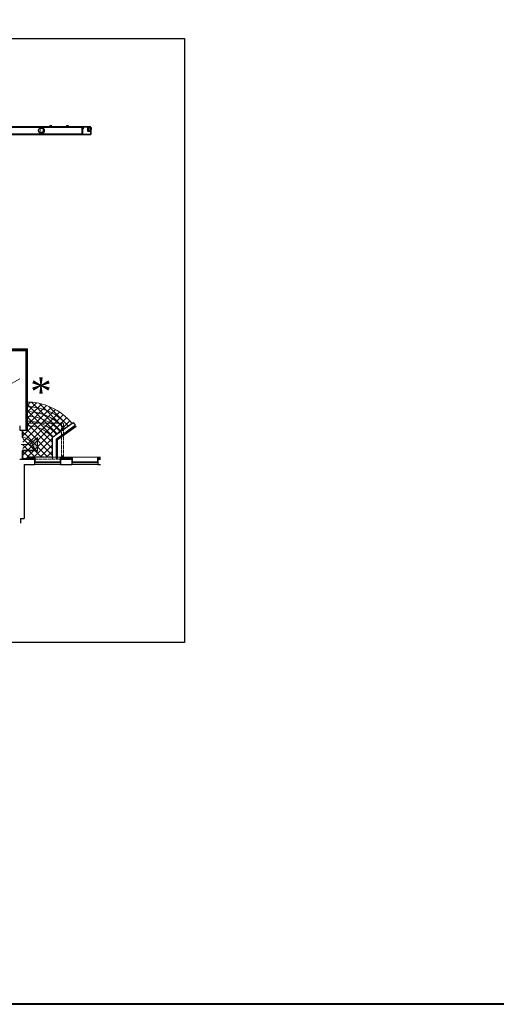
# Model space of a CAD drawing. Header units: millimetres. Extents: x -26513 to 76799, y 0 to 112149.
# Tile 23 of 98: x -7668 to -4350, y 89472 to 96320. Entities that reach past the tile are written whole.
import ezdxf

# ---------------------------------------------------------------- set-up
doc = ezdxf.new("R2010")
doc.units = ezdxf.units.MM
doc.header["$LTSCALE"] = 2
doc.linetypes.add('ACAD_ISO02W100', pattern=[15, 12, -3])
doc.linetypes.add('DASHED', pattern=[0.75, 0.5, -0.25])
for name, color, linetype, lineweight in [('!budynki proj.', 1, 'Continuous', 35), ('Awycinka drzew', 3, 'Continuous', 25), ('DRZWI PROJ.', 30, 'Continuous', 15), ('ocieplenie', 5, 'BATTING', 5), ('SCHODY', 54, 'Continuous', 15), ('stolarka', 6, 'Continuous', 9), ('wentylacja', 4, 'Continuous', 9), ('widok', 3, 'Continuous', 13), ('ZMIANY', 90, 'Continuous', 25)]:
    doc.layers.add(name, color=color, linetype=linetype, lineweight=lineweight)
doc.layers.add('istn.śiany', color=2, linetype='Continuous')
doc.linetypes.add('BATTING', pattern='A,0.0001,-0.1,[134,ltypeshp.shx,S=0.1,R=0,X=-0.1,Y=0],-0.2,[134,ltypeshp.shx,S=0.1,R=180,X=0.1,Y=0],-0.1', length=0.4001)

msp = doc.modelspace()

# ---------------------------------------------------------------- hatches: boundary and pattern name
at = {"layer": '!budynki proj.'}
h = msp.add_hatch(color=256, dxfattribs=at)
edge = h.paths.add_edge_path()
edge.add_line((-8030.9, 95555.2), (-8030.9, 95552.5))
edge.add_line((-8030.9, 95552.5), (-8033.7, 95552.5))
edge.add_line((-8033.7, 95552.5), (-8033.7, 95552.5))
edge.add_line((-8033.7, 95552.5), (-8033.7, 95555.2))
edge.add_line((-8033.7, 95555.2), (-8030.9, 95555.2))
h.paths.add_polyline_path([(-8267, 95744.1), (-8230.9, 95735.7), (-8179.3, 95720.6), (-8153.8, 95721.1), (-8153.9, 95711.3), (-8127.2, 95711.1), (-8126.5, 95720.9), (-8112.9, 95720.9), (-8112.9, 95713), (-8071.7, 95712.8), (-8071.5, 95698.4), (-8031.7, 95697.7), (-8031.5, 95683.1), (-7993.3, 95683.6), (-7992.6, 95664.5), (-7953.6, 95665.3), (-7953.3, 95649.4), (-7913.9, 95648.2), (-7913, 95599.8), (-7875.4, 95598.7), (-7875.5, 95593.8), (-7777.1, 95592.5), (-7777, 95575), (-7230.3, 95575.8), (-7230.2, 95522), (-8033.6, 95520.7), (-8033.6, 95536.2), (-8033.7, 95552.5), (-8030.9, 95552.5), (-8030.9, 95523.5), (-8030.9, 95523.5), (-7232.9, 95524.7), (-7233, 95573.1), (-7779.8, 95572.3), (-7779.8, 95589.8), (-7878.2, 95591.1), (-7878.2, 95596), (-7915.7, 95597.1), (-7916.6, 95645.6), (-7955.9, 95646.7), (-7956.2, 95662.5), (-7995.2, 95661.7), (-7995.9, 95680.8), (-8034.2, 95680.4), (-8034.4, 95695), (-8074.2, 95695.7), (-8074.4, 95710.1), (-8115.7, 95710.3), (-8115.7, 95718.2), (-8124, 95718.1), (-8124.6, 95708.4), (-8156.6, 95708.6), (-8156.5, 95718.3), (-8179.7, 95717.8), (-8231.6, 95733), (-8264.4, 95740.7), (-8265.8, 95692.7), (-8211.6, 95692.8), (-8164.1, 95677.7), (-8151.3, 95677.6), (-8151.2, 95576.3), (-8153.9, 95576.3), (-8154.1, 95674.9), (-8154.1, 95674.9), (-8164.5, 95674.9), (-8212, 95690.1), (-8268.7, 95690)])
h.paths.add_polyline_path([(-8151.2, 95576.3), (-8049.5, 95576.5), (-8049.4, 95573.8), (-8054.5, 95573.8), (-8054.6, 95573.8), (-8153.9, 95573.6), (-8153.9, 95576.3)])
h.paths.add_polyline_path([(-8049.4, 95573.8), (-8046.7, 95573.8), (-8046.4, 95555.2), (-8033.7, 95555.2), (-8033.7, 95552.5), (-8049.1, 95552.4), (-8049.4, 95570.1), (-8049.4, 95570.1), (-8049.4, 95570.1)])
h.paths.add_polyline_path([(-8049.4, 95573.8), (-8046.7, 95573.8), (-8046.7, 95576.5), (-8049.5, 95576.5)])
for points in [[(-7456.2, 95582.5), (-7444.4, 95582.8), (-7450.6, 95576.8)], [(-7341, 95582.2), (-7328.8, 95582.6), (-7335.3, 95576.4)], [(-7225, 95571.3), (-7225.5, 95561.2), (-7230.2, 95567)]]:
    msp.add_hatch(color=256, dxfattribs=at).paths.add_polyline_path(points)
h = msp.add_hatch(color=256, dxfattribs=at)
h.paths.add_polyline_path([(-7194.6, 95572.5), (-7194.1, 95544.9), (-7175.1, 95544.2), (-7174.6, 95572.4)])
h.paths.add_polyline_path([(-7191.8, 95569.8), (-7191.4, 95547.6), (-7177.7, 95547), (-7177.4, 95569.7)], flags=16)
h = msp.add_hatch(color=256, dxfattribs=at)
h.paths.add_polyline_path([(-7171.9, 95565.9), (-7169.3, 95568.3), (-7169.6, 95558.1), (-7172, 95561.1)])
h.paths.add_polyline_path([(-7174.1, 95563.9), (-7172, 95561.1), (-7171.9, 95565.9)])
at = {"layer": 'wentylacja'}
h = msp.add_hatch(dxfattribs=at)
h.set_pattern_fill('ANSI37', color=256, scale=10, style=0)
h.paths.add_polyline_path([(-11586, 94473), (-11430, 94419.5), (-11286, 94410.9), (-11286, 93826), (-11586, 93826)])
h.paths.add_polyline_path([(-7613.8, 93661.1), (-7547.3, 93655), (-7482.7, 93638), (-7443.2, 93621.7), (-7384.5, 93587.4), (-7349.6, 93560), (-7304.4, 93514.5), (-7439, 93416.5), (-7439, 93277.4), (-7614.7, 93278.1)])
h.paths.add_polyline_path([(-7646, 93463.5), (-7614, 93463.5), (-7614, 93267.5), (-7646, 93267.5)])
at = {"layer": 'widok'}
msp.add_hatch(color=256, dxfattribs=at).paths.add_polyline_path([(-7543.1, 93365.7), (-7543.1, 93316.6), (-7598.5, 93365.7), (-7543.1, 93414.8)])

# ---------------------------------------------------------------- linework, layer by layer
at = {"layer": '!budynki proj.', "linetype": 'DASHED'}
for p, q in [((-7230.3, 95575.8), (-7171.8, 95575.3)), ((-7171.8, 95575.3), (-7172.3, 95521.4)), ((-7230.2, 95522), (-7172.3, 95521.4))]:
    msp.add_line(p, q, dxfattribs=at)
at = {"layer": '!budynki proj.'}
for points in [[(-7230.3, 95575.8), (-7230.2, 95522), (-8033.6, 95520.7), (-8033.7, 95552.5)], [(-7779.8, 95572.3), (-7233, 95573.1), (-7232.9, 95524.7), (-8030.9, 95523.5)], [(-7777, 95575), (-7230.3, 95575.8)], [(-7444.4, 95582.8), (-7456.2, 95582.5), (-7450.6, 95576.8), (-7444.4, 95582.8)], [(-7328.8, 95582.6), (-7341, 95582.2), (-7335.3, 95576.4), (-7328.8, 95582.6)], [(-7225, 95571.3), (-7225.5, 95561.2), (-7230.2, 95567), (-7225, 95571.3)], [(-7174.6, 95572.4), (-7194.6, 95572.5), (-7194.1, 95544.9), (-7175.1, 95544.2), (-7174.6, 95572.4)], [(-7169.3, 95568.3), (-7169.6, 95558.1), (-7174.1, 95563.9), (-7169.3, 95568.3)]]:
    msp.add_lwpolyline(points, dxfattribs=at)
msp.add_lwpolyline([(-7177.4, 95569.7), (-7191.8, 95569.8), (-7191.4, 95547.6), (-7177.7, 95547)], close=True, dxfattribs=at)
msp.add_circle((-7516.5, 95550.5), 19.8, dxfattribs=at)
at = {"layer": 'Awycinka drzew'}
for p, q in [((-7777, 95575), (-7230.3, 95575.8)), ((-8033.6, 95520.7), (-7230.2, 95522))]:
    msp.add_line(p, q, dxfattribs=at)
at = {"layer": 'Defpoints'}
msp.add_lwpolyline([(-13301, 96188.5), (-6520.1, 96188.5), (-6520.1, 91988.5), (-13301, 91988.5)], close=True, dxfattribs=at)
at = {"layer": 'DRZWI PROJ.', "color": 30}
for p, q in [((-7651.1, 93415.5), (-7651.1, 93466.5)), ((-7651.1, 93460.5), (-7646, 93460.5)), ((-7651.1, 93421.5), (-7646, 93421.5)), ((-7651.1, 93415.5), (-7646, 93415.5)), ((-7646, 93466.5), (-7646, 93415.5)), ((-7658.3, 93365.7), (-7598.5, 93365.7)), ((-7563.2, 93325.6), (-7651.1, 93325.6)), ((-7563.1, 93320.5), (-7651.1, 93320.5)), ((-7651.1, 93315.5), (-7651.1, 93320.5)), ((-7651.1, 93264.5), (-7651.1, 93320.5)), ((-7646, 93314.5), (-7651.1, 93314.5)), ((-7651.1, 93270.5), (-7646, 93270.5)), ((-7646, 93315.5), (-7646, 93320.5)), ((-7646, 93320.5), (-7646, 93264.5))]:
    msp.add_line(p, q, dxfattribs=at)
msp.add_arc((-7665.5, 93314.6), 102.6, 3.3381, 79.62449, dxfattribs=at)
at = {"layer": 'istn.śiany'}
for p, q in [((-7731, 94018.5), (-7626, 94018.5)), ((-7626, 94018.5), (-7626, 93466.5)), ((-7668, 93496.5), (-7668, 93466.5)), ((-7439, 93416.8), (-7296.1, 93519.5)), ((-7414, 93403.9), (-7281.4, 93499.1)), ((-7296, 93519.4), (-7281.4, 93499.1)), ((-7668, 93466.5), (-7626, 93466.5)), ((-7439, 93264.5), (-7439, 93416.8)), ((-7414, 93403.9), (-7414, 93264.5)), ((-7668, 93264.5), (-7564, 93264.5)), ((-7637, 93226.5), (-7564, 93226.5)), ((-7637, 93226.5), (-7637, 92850.8)), ((-7564, 93264.5), (-7564, 93227.3)), ((-7384, 93264.5), (-7304, 93264.5)), ((-7384, 93264.5), (-7384, 93227.3)), ((-7384, 93227.3), (-7304, 93227.3)), ((-7304, 93264.5), (-7304, 93227.3)), ((-7301, 93227.3), (-7301, 93227.1)), ((-7124, 93264.5), (-7124, 93227.3)), ((-7124, 93264.5), (-7105, 93264.5)), ((-7124, 93227.3), (-7105, 93227.3)), ((-7663, 92850.8), (-7637, 92850.8)), ((-7663, 92850.8), (-7663, 92817.5))]:
    msp.add_line(p, q, dxfattribs=at)
at = {"layer": 'istn.śiany', "lineweight": 40}
msp.add_lwpolyline([(-26512.9, 112148.8), (40236.1, 112148.8), (40236.1, 89472.4), (-26512.9, 89472.4)], close=True, dxfattribs=at)
at = {"layer": 'ocieplenie', "linetype": 'Continuous'}
for p, q in [((-7734, 94030.5), (-7614, 94030.5)), ((-7614, 94030.5), (-7614, 93463.5)), ((-7646, 93463.5), (-7614, 93463.5)), ((-7646, 93267.5), (-7614, 93267.5)), ((-7614, 93276.5), (-7561, 93276.5)), ((-7614, 93276.5), (-7614, 93264.5)), ((-7561, 93276.5), (-7561, 93244.5)), ((-7561, 93276.5), (-7105, 93276.5)), ((-7387, 93276.5), (-7387, 93244.5)), ((-7301, 93276.5), (-7301, 93244.5)), ((-7127, 93276.5), (-7127, 93244.5))]:
    msp.add_line(p, q, dxfattribs=at)
at = {"layer": 'ocieplenie'}
for p, q in [((-7734, 94024.5), (-7614, 94024.5)), ((-7620, 94030.5), (-7620, 93466.5)), ((-7614, 93270.5), (-7561, 93270.5)), ((-7387, 93270.5), (-7301, 93270.5)), ((-7127, 93270.5), (-7105, 93270.5))]:
    msp.add_line(p, q, dxfattribs=at)
at = {"layer": 'SCHODY'}
for p, q in [((-7758, 93770.3), (-7666.8, 93821.6)), ((-7506, 93486.5), (-7506, 93486.5))]:
    msp.add_line(p, q, dxfattribs=at)
at = {"layer": 'SCHODY', "linetype": 'ACAD_ISO02W100'}
for p, q in [((-7626, 93514.5), (-7364, 93514.5)), ((-7376, 93276.5), (-7376, 93514.5)), ((-7364, 93276.5), (-7364, 93514.5)), ((-7614, 93279.5), (-7454, 93279.5)), ((-7375.9, 93283.8), (-7364, 93283.8)), ((-7369.9, 93289.8), (-7369.9, 93277.8))]:
    msp.add_line(p, q, dxfattribs=at)
msp.add_circle((-7369.9, 93283.8), 6, dxfattribs=at)
at = {"layer": 'SCHODY'}
for radius, start, end in [(405.7, 39.47993, 91.18444), (372.7, 39.81547, 91.28935), (339.7, 42.08216, 91.41464), (339.7, 40.21641, 91.41464), (306.7, 40.70393, 91.5669), (273.7, 41.30954, 91.75591), (240.7, 42.08216, 91.99677)]:
    msp.add_arc((-7617.6, 93255.5), radius, start, end, dxfattribs=at)
at = {"layer": 'stolarka'}
for p, q in [((-7409, 93401.4), (-7278.5, 93495)), ((-7404, 93398.8), (-7275.6, 93490.9)), ((-7278.5, 93495), (-7275.6, 93490.9)), ((-7409, 93401.4), (-7409, 93264.5)), ((-7404, 93398.8), (-7404, 93264.5)), ((-7564, 93244.5), (-7384, 93244.5)), ((-7304, 93244.5), (-7124, 93244.5))]:
    msp.add_line(p, q, dxfattribs=at)
at = {"layer": 'stolarka', "linetype": 'ACAD_ISO02W100'}
msp.add_line((-7564, 93264.5), (-7384, 93264.5), dxfattribs=at)
at = {"layer": 'stolarka', "linetype": 'Continuous'}
for p, q in [((-7564, 93238.2), (-7384, 93238.2)), ((-7564, 93227.3), (-7384, 93227.3)), ((-7559, 93244.5), (-7559, 93238.2)), ((-7389, 93244.5), (-7389, 93238.2)), ((-7304, 93238.2), (-7124, 93238.2)), ((-7304, 93227.3), (-7124, 93227.3)), ((-7299, 93244.5), (-7299, 93238.2)), ((-7129, 93244.5), (-7129, 93238.2))]:
    msp.add_line(p, q, dxfattribs=at)
at = {"layer": 'widok'}
msp.add_lwpolyline([(-7543.1, 93414.8), (-7598.5, 93365.7), (-7543.1, 93316.6), (-7543.1, 93414.8)], dxfattribs=at)

# ---------------------------------------------------------------- texts
at = {"layer": '!budynki proj.', "insert": (-7527, 95564.8), "char_height": 27.3, "width": 96.038, "attachment_point": 1, "rotation": 359.0138}
msp.add_mtext('{\\f@Arial Unicode MS|b1|i0|c238|p2;D}', dxfattribs=at)
at = {"layer": 'ZMIANY', "insert": (-7595.4, 93832.3), "char_height": 200, "width": 631.404, "attachment_point": 1}
msp.add_mtext('{\\fTimes New Roman|b0|i0|c238|p18;*}', dxfattribs=at)

doc.saveas('drawing.dxf')
